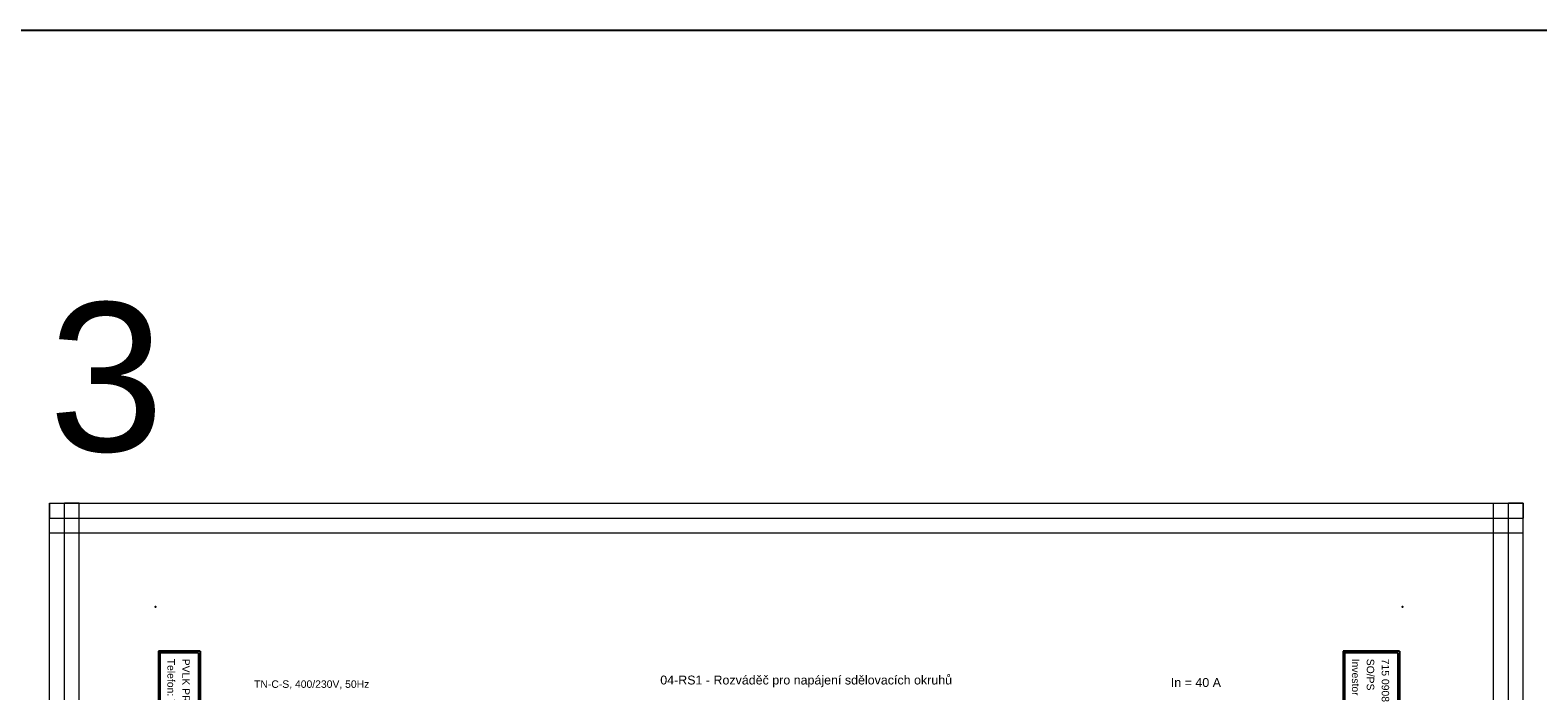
# Model space of a CAD drawing. Extents: x -1485 to 1390, y 3256 to 3973.
# Tile 12 of 15: x 319 to 827, y 3662 to 3884. Entities that reach past the tile are written whole.
import ezdxf
from ezdxf.enums import TextEntityAlignment as Align

# ---------------------------------------------------------------- set-up
doc = ezdxf.new("R2010")
doc.units = 0
doc.header["$MEASUREMENT"] = 0
for name, color, linetype in [('1-KRESBA', 7, 'Continuous'), ('__10-Popisy', 220, 'Continuous'), ('__Bílá', 7, 'Continuous'), ('__Oranžová', 30, 'Continuous'), ('__Vínová 220', 220, 'Continuous')]:
    doc.layers.add(name, color=color, linetype=linetype)
doc.styles.add('Arial', font='arial.ttf')

# ---------------------------------------------------------------- blocks, each defined once
blk = doc.blocks.new('BLK_Razítko_malé_pro_rozváděče')
at = {"layer": '__Bílá'}
for p, q in [((15, -1), (15, -20)), ((15, -1), (294, -1)), ((15.5, -1.5), (15.5, -19.5)), ((15.5, -1.5), (184.5, -1.5)), ((184.5, -1.5), (184.5, -19.5)), ((185, -1.5), (185, -19.5)), ((185, -1.5), (293.5, -1.5)), ((293.5, -19.5), (293.5, -1.5)), ((294, -20), (294, -1)), ((15, -20), (294, -20)), ((15.5, -19.5), (184.5, -19.5)), ((185, -19.5), (293.5, -19.5)), ((15, -405), (15, -419)), ((15, -405), (294, -405)), ((15.5, -405.5), (15.5, -418.5)), ((15.5, -405.5), (194.5, -405.5)), ((194.5, -405.5), (194.5, -418.5)), ((195, -405.5), (195, -418.5)), ((195, -405.5), (293.5, -405.5)), ((293.5, -405.5), (293.5, -418.5)), ((294, -405), (294, -419)), ((15, -419), (294, -419)), ((15.5, -418.5), (194.5, -418.5)), ((195, -418.5), (293.5, -418.5))]:
    blk.add_line(p, q, dxfattribs=at)
for p in [(0, 0), (300, 0), (0, -420), (300, -420)]:
    blk.add_point(p, dxfattribs=at)
at = {"layer": '__Bílá', "style": 'Arial'}
for s, height, p in [('Dokument', 2.5, (187, -7)), ('SO/PS', 2.5, (17.5, -12)), ('-', 3, (38, -7)), ('Vypracoval', 2.5, (187, -12)), ('-', 3, (210.5, -7)), ('Investor', 2.5, (17.5, -17)), ('-', 3, (38, -12)), ('Datum', 2.5, (187, -17)), ('-', 3, (210.5, -12)), ('-', 3, (38, -17)), ('-', 3, (210.5, -17)), ('PVLK PROJECT s.r.o. , Langrova 195/33,  787 01 Šumperk', 2.5, (17.5, -411)), ('Copyright © 2012 PVLK', 2.5, (197, -411)), ('Telefon: 773 836 685, mobil: 777 848 204, e-mail: %%Upavelka@pvlk.cz', 2.5, (17.5, -416)), ('Číslo dokumentu .....', 2.5, (197, -416))]:
    blk.add_text(s, height=height, dxfattribs=at).set_placement(p)
at = {"layer": '__Vínová 220', "char_height": 2.5, "attachment_point": 7, "style": 'Arial'}
for s, insert in [('715 0908', (17.5, -7)), ('Rozšíření výrobního areálu firmy PLASTKON PRODUCT, S.R.O.', (42.5, -7.75)), ('RS1 - Rozváděč pro napájení sdělovacích okruhů', (215, -7.75)), ('SO 04 - Přístavba haly (nová nástrojárna)', (42.5, -12.75)), ('Miroslav Pavelka', (215, -12.75)), ('Plastkon product, s.r.o., Hlavní 147, Mikulovice 790 84', (42.5, -17.75)), ('06/2016', (215, -17.75))]:
    blk.add_mtext(s, dxfattribs=dict(at, insert=insert))
at = {"layer": '__Vínová 220', "style": 'Arial'}
blk.add_attdef('ČÍSLO', text='', height=4, dxfattribs=at).set_placement((290, -416), align=Align.RIGHT)

msp = doc.modelspace()

# ---------------------------------------------------------------- linework, layer by layer
at = {"layer": '1-KRESBA', "color": 3}
msp.add_lwpolyline([(-826, 3883.98), (1390.23, 3883.98), (1390.23, 3255.69), (-826, 3255.69)], close=True, dxfattribs=at)
at = {"layer": '__Vínová 220', "lineweight": 0}
for p, q in [((325.71, 3724.82), (325.71, 3719.82)), ((325.71, 3724.82), (822.12, 3724.82)), ((325.71, 3358.74), (325.71, 3724.82)), ((325.71, 3724.82), (330.71, 3724.82)), ((330.71, 3358.74), (330.71, 3724.82)), ((335.71, 3724.82), (330.71, 3724.82)), ((335.71, 3358.74), (335.71, 3724.82)), ((812.12, 3358.74), (812.12, 3724.82)), ((812.12, 3724.82), (817.12, 3724.82)), ((817.12, 3358.74), (817.12, 3724.82)), ((822.12, 3724.82), (817.12, 3724.82)), ((822.12, 3724.82), (822.12, 3719.82)), ((822.12, 3358.74), (822.12, 3724.82)), ((325.71, 3714.82), (325.71, 3719.82)), ((325.71, 3719.82), (822.12, 3719.82)), ((822.12, 3714.82), (822.12, 3719.82)), ((325.71, 3714.82), (822.12, 3714.82))]:
    msp.add_line(p, q, dxfattribs=at)

# ---------------------------------------------------------------- block references
at = {"layer": '1-KRESBA', "rotation": 270}
msp.add_blockref('BLK_Razítko_malé_pro_rozváděče', (781.43, 3690), dxfattribs=at).add_auto_attribs({'ČÍSLO': '26.3'})

# ---------------------------------------------------------------- texts
at = {"layer": '1-KRESBA', "color": 4, "linetype": 'Continuous', "style": 'Arial'}
msp.add_text('In = 40 A', height=3, dxfattribs=at).set_placement((703.43, 3663))
at = {"layer": '__10-Popisy', "style": 'Arial'}
msp.add_text('3', height=50, dxfattribs=at).set_placement((325.45, 3742.31))
at = {"layer": '__Bílá', "insert": (531.44, 3662.93), "char_height": 3, "attachment_point": 7, "style": 'Arial'}
msp.add_mtext('04-RS1 - Rozváděč pro napájení sdělovacích okruhů', dxfattribs=at)
at = {"layer": '__Oranžová', "lineweight": 0, "style": 'Arial'}
msp.add_text('TN-C-S, 400/230V, 50Hz', height=2.5, dxfattribs=at).set_placement((394.63, 3662.71))

doc.saveas('drawing.dxf')
